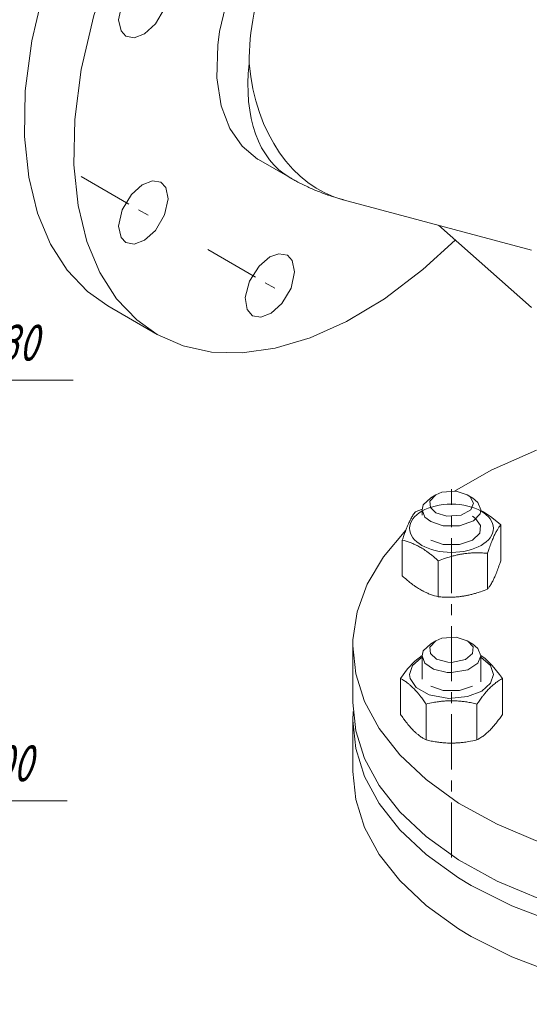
# Model space of a CAD drawing. Header units: millimetres. Extents: x 0 to 594, y 0 to 420.
# Tile 11 of 29: x 387 to 456, y 89 to 223. Entities that reach past the tile are written whole.
import ezdxf

# ---------------------------------------------------------------- set-up
doc = ezdxf.new("R2010")
doc.units = ezdxf.units.MM
doc.linetypes.add('K5LT_AXLED', pattern=[12, 7.5, -1.5, 1.5, -1.5])
doc.linetypes.add('K5LT_THIN', pattern=[0])
doc.layers.add('Системный слой', color=7, linetype='Continuous')
doc.layers.add('Системный слой (1)', color=251, linetype='Continuous', true_color=0x6c6c6c)
doc.styles.add('KDIMTEXTSTYLE', font='txt', dxfattribs={"width": 0.96, "oblique": 15, "height": 5})
doc.styles.add('KTEXTSTYLE', font='txt', dxfattribs={"width": 0.96, "height": 5})
doc.dimstyles.new('KDIMSTYLE (0.50)', dxfattribs={"dimtxt": 5, "dimasz": 1, "dimexe": 2, "dimexo": 0, "dimgap": 1, "dimtad": 1, "dimlfac": 2, "dimtxsty": 'KDIMTEXTSTYLE', "dimsah": 1, "dimcen": 0, "dimdle": 1, "dimadec": 0, "dimazin": 0, "dimtfac": 0.667, "dimtmove": 0, "dimatfit": 3, "dimfxl": 1, "dimtvp": 1, "dimtolj": 1, "dimtzin": 0, "dimarcsym": 0})

# ---------------------------------------------------------------- blocks, each defined once
blk = doc.blocks.new('D7')
at = {"layer": 'Системный слой (1)'}
for points in [[(298.28, 179.26), (294.01, 181.94), (297.44, 178.25), (297.48, 179.07)], [(332.56, 150.1), (329.12, 153.79), (329.09, 152.97), (328.29, 152.78)]]:
    blk.add_hatch(color=7, dxfattribs=at).paths.add_polyline_path(points)
at = {"layer": 'Системный слой (1)', "color": 7, "linetype": 'K5LT_THIN', "lineweight": 18, "true_color": 0xffffff}
for p, q in [((294.01, 181.94), (298.28, 179.26)), ((297.44, 178.25), (294.01, 181.94)), ((294.01, 181.94), (332.56, 150.1)), ((297.48, 179.07), (297.44, 178.25)), ((298.28, 179.26), (297.48, 179.07)), ((328.29, 152.78), (329.09, 152.97)), ((329.09, 152.97), (329.12, 153.79)), ((329.12, 153.79), (332.56, 150.1)), ((332.56, 150.1), (328.29, 152.78)), ((332.56, 150.1), (372.74, 116.92)), ((372.74, 116.92), (393.38, 116.92))]:
    blk.add_line(p, q, dxfattribs=at)
blk.add_wipeout([(374.74, 117.92), (374.74, 125.3), (390.71, 125.3), (390.71, 117.92)]).dxf.layer = 'Системный слой (1)'
at = {"layer": 'Системный слой (1)', "color": 7, "insert": (374.74, 124.51), "char_height": 5, "attachment_point": 1, "style": 'KTEXTSTYLE'}
blk.add_mtext('\\fArial|b0|c204|p34;\\H5.0;\\W1.000;\\Q15;\\fGOST Type AU|b0|i0|c204|p34;\\Q15;\\W0.960;DN100', dxfattribs=at)
blk = doc.blocks.new('KDIMARROW_01')
at = {"layer": 'Системный слой'}
blk.add_hatch(color=0, dxfattribs=at).paths.add_polyline_path([(-5, -0.66), (0, 0), (-5, 0.66), (-4.5, 0)])
at = {"layer": 'Системный слой', "color": 0, "linetype": 'K5LT_THIN', "lineweight": 18}
for p, q in [((-4.5, 0), (-5, 0.66)), ((-5, 0.66), (0, 0)), ((0, 0), (-5, -0.66)), ((-5, -0.66), (-4.5, 0))]:
    blk.add_line(p, q, dxfattribs=at)
at = {"layer": 'Системный слой (1)', "color": 0, "linetype": 'K5LT_THIN', "lineweight": 18}
blk.add_line((313.28, 166.02), (312.78, 166.02), dxfattribs=at)
blk = doc.blocks.new('D11')
at = {"layer": 'Системный слой (1)'}
for points in [[(353.04, 170.49), (357.91, 171.78), (352.87, 171.79), (353.45, 171.21)], [(273.7, 160.24), (273.12, 160.83), (273.53, 161.55), (268.65, 160.26)]]:
    blk.add_hatch(color=7, dxfattribs=at).paths.add_polyline_path(points)
at = {"layer": 'Системный слой (1)', "color": 7, "linetype": 'K5LT_THIN', "lineweight": 18, "true_color": 0xffffff}
for p, q in [((357.91, 171.78), (376.6, 174.19)), ((376.6, 174.19), (394.19, 174.19)), ((268.65, 160.26), (357.91, 171.78)), ((353.45, 171.21), (352.87, 171.79)), ((352.87, 171.79), (357.91, 171.78)), ((357.91, 171.78), (353.04, 170.49)), ((353.04, 170.49), (353.45, 171.21)), ((268.65, 160.26), (273.53, 161.55)), ((273.53, 161.55), (273.12, 160.83)), ((273.7, 160.24), (268.65, 160.26)), ((273.12, 160.83), (273.7, 160.24))]:
    blk.add_line(p, q, dxfattribs=at)
blk.add_wipeout([(378.6, 175.19), (378.6, 182.58), (391.65, 182.58), (391.65, 175.19)]).dxf.layer = 'Системный слой (1)'
at = {"layer": 'Системный слой (1)', "color": 7, "char_height": 5, "attachment_point": 1, "style": 'KTEXTSTYLE'}
for s, insert in [('\\fArial|b0|c204|p34;\\H5.0;\\W1.000;\\Q15;\\fGOST Type AU|b0|i0|c204|p34;\\Q15;\\W0.960;⌀', (378.6, 181.78)), ('\\fArial|b0|c204|p34;\\H5.0;\\W1.000;\\Q15;\\fGOST Type AU|b0|i0|c204|p34;\\Q15;\\W0.960;180', (381.91, 181.78))]:
    blk.add_mtext(s, dxfattribs=dict(at, insert=insert))
blk = doc.blocks.new('U203')
at = {"layer": 'Системный слой (1)', "color": 7, "linetype": 'K5LT_THIN', "lineweight": 18, "true_color": 0xffffff}
for p, q in [((457.25, 164.65), (451.06, 161.95)), ((451.06, 161.95), (446.07, 159.08)), ((439.45, 153.74), (436.41, 150.15)), ((436.41, 150.15), (434.21, 146.43)), ((434.21, 146.43), (432.83, 142.64)), ((432.83, 142.64), (432.27, 138.81)), ((432.27, 138.81), (432.25, 138.03)), ((432.25, 138.03), (432.65, 134.21)), ((432.65, 134.21), (433.85, 130.44)), ((433.85, 130.44), (435.84, 126.75)), ((435.84, 126.75), (438.63, 123.19)), ((438.63, 123.19), (442.23, 119.79)), ((442.23, 119.79), (446.65, 116.61)), ((446.65, 116.61), (451.89, 113.72)), ((451.89, 113.72), (457.95, 111.16)), ((513.79, 110.22), (520.44, 112.71)), ((520.44, 112.71), (521.91, 113.38)), ((457.95, 111.16), (464.82, 109.04)), ((506.27, 108.24), (513.79, 110.22)), ((464.82, 109.04), (472.46, 107.45)), ((472.46, 107.45), (480.73, 106.5)), ((498.04, 106.9), (506.27, 108.24)), ((480.73, 106.5), (489.38, 106.3)), ((489.38, 106.3), (498.04, 106.9))]:
    blk.add_line(p, q, dxfattribs=at)
blk = doc.blocks.new('U204')
at = {"layer": 'Системный слой (1)', "color": 7, "linetype": 'K5LT_THIN', "lineweight": 18, "true_color": 0xffffff}
for p, q in [((432.25, 130.28), (432.65, 126.46)), ((432.65, 126.46), (433.85, 122.68)), ((433.85, 122.68), (435.84, 118.99)), ((435.84, 118.99), (438.63, 115.43)), ((438.63, 115.43), (442.23, 112.03)), ((442.23, 112.03), (446.65, 108.86)), ((530.97, 111.01), (531.64, 111.52)), ((526.14, 107.82), (530.97, 111.01)), ((446.65, 108.86), (451.89, 105.96)), ((520.44, 104.96), (526.14, 107.82)), ((451.89, 105.96), (457.95, 103.41)), ((513.79, 102.47), (520.44, 104.96)), ((457.95, 103.41), (464.82, 101.28)), ((506.27, 100.48), (513.79, 102.47)), ((464.82, 101.28), (472.46, 99.69)), ((472.46, 99.69), (480.73, 98.75)), ((498.04, 99.14), (506.27, 100.48)), ((480.73, 98.75), (489.38, 98.55)), ((489.38, 98.55), (498.04, 99.14))]:
    blk.add_line(p, q, dxfattribs=at)
blk = doc.blocks.new('U205')
at = {"layer": 'Системный слой (1)', "color": 7, "linetype": 'K5LT_THIN', "lineweight": 18, "true_color": 0xffffff}
for p, q in [((432.29, 129.05), (432.25, 127.83)), ((432.25, 127.83), (432.65, 124.01)), ((432.65, 124.01), (433.85, 120.23)), ((433.85, 120.23), (435.84, 116.54)), ((435.84, 116.54), (438.63, 112.98)), ((438.63, 112.98), (442.23, 109.58)), ((532.46, 109.74), (534.77, 111.83)), ((442.23, 109.58), (446.65, 106.41)), ((527.94, 106.46), (532.46, 109.74)), ((446.65, 106.41), (448.36, 105.37)), ((522.52, 103.46), (527.94, 106.46)), ((448.36, 105.37), (453.88, 102.59)), ((516.19, 100.82), (522.52, 103.46)), ((453.88, 102.59), (460.23, 100.17)), ((508.96, 98.65), (516.19, 100.82)), ((460.23, 100.17), (467.37, 98.22)), ((467.37, 98.22), (475.25, 96.84)), ((500.94, 97.07), (508.96, 98.65)), ((475.25, 96.84), (483.69, 96.14)), ((492.39, 96.21), (500.94, 97.07)), ((483.69, 96.14), (492.39, 96.21))]:
    blk.add_line(p, q, dxfattribs=at)
blk = doc.blocks.new('U206')
at = {"layer": 'Системный слой (1)', "color": 7, "linetype": 'K5LT_THIN', "lineweight": 18, "true_color": 0xffffff}
for p, q in [((432.25, 120.89), (432.65, 117.07)), ((432.65, 117.07), (433.85, 113.29)), ((433.85, 113.29), (435.84, 109.6)), ((538.87, 109.92), (540.68, 113.36)), ((435.84, 109.6), (438.63, 106.04)), ((536.09, 106.28), (538.87, 109.92)), ((438.63, 106.04), (442.23, 102.64)), ((532.46, 102.8), (536.09, 106.28)), ((442.23, 102.64), (446.65, 99.47)), ((527.94, 99.52), (532.46, 102.8)), ((446.65, 99.47), (448.36, 98.43)), ((522.52, 96.52), (527.94, 99.52)), ((448.36, 98.43), (453.88, 95.65)), ((453.88, 95.65), (460.23, 93.23)), ((516.19, 93.88), (522.52, 96.52)), ((508.96, 91.71), (516.19, 93.88)), ((460.23, 93.23), (467.37, 91.28)), ((467.37, 91.28), (475.25, 89.9)), ((500.94, 90.13), (508.96, 91.71)), ((475.25, 89.9), (483.69, 89.2)), ((492.39, 89.27), (500.94, 90.13)), ((483.69, 89.2), (492.39, 89.27))]:
    blk.add_line(p, q, dxfattribs=at)
blk = doc.blocks.new('U221')
at = {"layer": 'Системный слой (1)', "color": 7, "linetype": 'K5LT_THIN', "lineweight": 18, "true_color": 0xffffff}
for p, q in [((444.61, 277.58), (439.87, 276.16)), ((449.09, 278.22), (444.61, 277.58)), ((453.28, 278.1), (449.09, 278.22)), ((457.15, 277.25), (453.28, 278.1)), ((460.66, 275.68), (457.15, 277.25)), ((439.87, 276.16), (434.91, 273.93)), ((461.86, 274.93), (460.66, 275.68)), ((434.91, 273.93), (433.16, 272.96)), ((433.16, 272.96), (427.98, 269.57)), ((427.98, 269.57), (422.72, 265.29)), ((422.72, 265.29), (417.46, 260.07)), ((417.46, 260.07), (412.32, 253.94)), ((412.32, 253.94), (407.5, 246.99)), ((407.5, 246.99), (403.21, 239.41)), ((403.21, 239.41), (399.68, 231.57)), ((399.68, 231.57), (397.04, 223.84)), ((397.04, 223.84), (395.3, 216.5)), ((395.3, 216.5), (394.42, 209.69)), ((394.42, 209.69), (394.31, 203.5)), ((394.31, 203.5), (394.89, 197.95)), ((394.89, 197.95), (396.09, 193.06)), ((396.09, 193.06), (397.85, 188.83)), ((441.78, 189.24), (446.19, 193.27)), ((436.54, 185.27), (441.78, 189.24)), ((397.85, 188.83), (400.12, 185.28)), ((400.12, 185.28), (402.86, 182.41)), ((431.41, 182.18), (436.54, 185.27)), ((402.86, 182.41), (405.66, 180.42)), ((426.45, 179.95), (431.41, 182.18)), ((405.66, 180.42), (409.17, 178.86)), ((421.71, 178.53), (426.45, 179.95)), ((409.17, 178.86), (413.03, 178.01)), ((417.22, 177.89), (421.71, 178.53)), ((413.03, 178.01), (417.22, 177.89))]:
    blk.add_line(p, q, dxfattribs=at)
blk = doc.blocks.new('U222')
at = {"layer": 'Системный слой (1)', "color": 7, "linetype": 'K5LT_THIN', "lineweight": 18, "true_color": 0xffffff}
for p, q in [((404.99, 201.34), (403.6, 200.8)), ((406.14, 201.13), (404.99, 201.34)), ((406.8, 200.42), (406.14, 201.13)), ((403.6, 200.8), (402.13, 199.47)), ((407.12, 198.89), (406.8, 200.42)), ((402.13, 199.47), (400.88, 197.36)), ((406.64, 196.68), (407.12, 198.89)), ((400.88, 197.36), (400.4, 195.15)), ((405.39, 194.57), (406.64, 196.68)), ((400.4, 195.15), (400.72, 193.62)), ((403.92, 193.24), (405.39, 194.57)), ((400.72, 193.62), (401.39, 192.91)), ((402.53, 192.7), (403.92, 193.24)), ((401.39, 192.91), (402.53, 192.7))]:
    blk.add_line(p, q, dxfattribs=at)
blk = doc.blocks.new('U223')
at = {"layer": 'Системный слой (1)', "color": 7, "linetype": 'K5LT_THIN', "lineweight": 18, "true_color": 0xffffff}
for p, q in [((420.98, 190.96), (419.51, 189.71)), ((422.21, 191.4), (420.98, 190.96)), ((423.36, 191.19), (422.21, 191.4)), ((424.02, 190.48), (423.36, 191.19)), ((424.34, 188.95), (424.02, 190.48)), ((419.51, 189.71), (418.21, 187.67)), ((423.86, 186.73), (424.34, 188.95)), ((418.21, 187.67), (417.63, 185.42)), ((422.61, 184.63), (423.86, 186.73)), ((417.63, 185.42), (417.88, 183.8)), ((417.88, 183.8), (418.61, 182.96)), ((421.14, 183.29), (422.61, 184.63)), ((418.61, 182.96), (419.75, 182.76)), ((419.75, 182.76), (421.14, 183.29))]:
    blk.add_line(p, q, dxfattribs=at)
blk = doc.blocks.new('U226')
at = {"layer": 'Системный слой (1)', "color": 7, "linetype": 'K5LT_THIN', "lineweight": 18, "true_color": 0xffffff}
for p, q in [((442.37, 282.1), (437.89, 281.46)), ((446.57, 281.98), (442.37, 282.1)), ((450.43, 281.13), (446.57, 281.98)), ((437.89, 281.46), (433.15, 280.04)), ((453.94, 279.56), (450.43, 281.13)), ((433.15, 280.04), (428.19, 277.8)), ((428.19, 277.8), (426.44, 276.84)), ((426.44, 276.84), (421.27, 273.45)), ((421.27, 273.45), (416, 269.16)), ((416, 269.16), (410.74, 263.95)), ((410.74, 263.95), (405.61, 257.82)), ((405.61, 257.82), (400.78, 250.86)), ((400.78, 250.86), (396.49, 243.29)), ((396.49, 243.29), (392.96, 235.45)), ((392.96, 235.45), (390.32, 227.72)), ((390.32, 227.72), (388.59, 220.37)), ((388.59, 220.37), (387.7, 213.57)), ((387.7, 213.57), (387.59, 207.37)), ((387.59, 207.37), (388.17, 201.83)), ((388.17, 201.83), (389.37, 196.94)), ((389.37, 196.94), (391.14, 192.71)), ((391.14, 192.71), (393.41, 189.16)), ((393.41, 189.16), (396.14, 186.28)), ((396.14, 186.28), (398.94, 184.3))]:
    blk.add_line(p, q, dxfattribs=at)
blk = doc.blocks.new('U228')
at = {"layer": 'Системный слой (1)', "color": 7, "linetype": 'K5LT_THIN', "lineweight": 18, "true_color": 0xffffff}
for p, q in [((404.99, 229.46), (403.6, 228.92)), ((406.14, 229.25), (404.99, 229.46)), ((403.6, 228.92), (402.13, 227.59)), ((406.78, 228.59), (406.14, 229.25)), ((407.12, 227.08), (406.78, 228.59)), ((402.13, 227.59), (400.88, 225.48)), ((406.64, 224.8), (407.12, 227.01)), ((407.12, 227.01), (407.12, 227.08)), ((400.88, 225.48), (400.4, 223.27)), ((405.39, 222.69), (406.64, 224.8)), ((400.4, 223.27), (400.72, 221.74)), ((403.92, 221.36), (405.39, 222.69)), ((400.72, 221.74), (401.39, 221.03)), ((402.53, 220.82), (403.92, 221.36)), ((401.39, 221.03), (402.53, 220.82))]:
    blk.add_line(p, q, dxfattribs=at)
blk = doc.blocks.new('U249')
at = {"layer": 'Системный слой (1)', "color": 7, "linetype": 'K5LT_THIN', "lineweight": 18, "true_color": 0xffffff}
for p, q in [((438.34, 252.69), (434.93, 251.44)), ((441.5, 253.15), (438.34, 252.69)), ((444.37, 252.87), (441.5, 253.15)), ((446.91, 251.87), (444.37, 252.87)), ((434.93, 251.44), (431.34, 249.36)), ((431.34, 249.36), (427.66, 246.41)), ((427.66, 246.41), (423.99, 242.56)), ((423.99, 242.56), (420.53, 237.83)), ((420.53, 237.83), (417.56, 232.46)), ((417.56, 232.46), (415.38, 226.9)), ((415.38, 226.9), (414.12, 221.65)), ((414.12, 221.65), (413.87, 219.78)), ((413.87, 219.78), (413.76, 215.33)), ((413.76, 215.33), (414.33, 211.56)), ((414.33, 211.56), (415.5, 208.45)), ((415.5, 208.45), (417.18, 206.03)), ((417.18, 206.03), (419.3, 204.3)), ((419.3, 204.3), (419.41, 204.24))]:
    blk.add_line(p, q, dxfattribs=at)
blk = doc.blocks.new('U268')
at = {"layer": 'Системный слой (1)', "color": 7, "linetype": 'K5LT_THIN', "lineweight": 18, "true_color": 0xffffff}
for p, q in [((443.56, 158.59), (442.75, 157.73)), ((444.37, 158.93), (443.56, 158.59)), ((446.31, 159.06), (444.37, 158.93)), ((447.8, 158.59), (446.31, 159.06)), ((448.22, 158.29), (447.8, 158.59)), ((448.67, 157.44), (448.22, 158.29)), ((442.75, 157.73), (442.82, 156.84)), ((448.32, 156.55), (448.67, 157.44)), ((442.82, 156.84), (443.56, 156.14)), ((443.56, 156.14), (445.04, 155.67)), ((445.04, 155.67), (446.99, 155.81)), ((446.99, 155.81), (448.32, 156.55))]:
    blk.add_line(p, q, dxfattribs=at)
blk = doc.blocks.new('U269')
at = {"layer": 'Системный слой (1)', "color": 7, "linetype": 'K5LT_THIN', "lineweight": 18, "true_color": 0xffffff}
for p, q in [((441.84, 157.21), (441.68, 156.55)), ((442.85, 158.18), (441.84, 157.21)), ((449.28, 157.55), (448.51, 158.18)), ((449.68, 156.55), (449.28, 157.55)), ((441.68, 156.55), (442.07, 155.55)), ((442.07, 155.55), (442.85, 154.92)), ((448.67, 155.02), (449.56, 156)), ((449.56, 156), (449.68, 156.55)), ((442.85, 154.92), (444.53, 154.34)), ((444.53, 154.34), (446.77, 154.33)), ((446.77, 154.33), (448.67, 155.02))]:
    blk.add_line(p, q, dxfattribs=at)
blk = doc.blocks.new('U270')
at = {"layer": 'Системный слой (1)', "color": 7, "linetype": 'K5LT_THIN', "lineweight": 18, "true_color": 0xffffff}
for p, q in [((449.68, 156.46), (450.05, 156.25)), ((450.05, 156.25), (450.96, 155.64)), ((450.96, 155.64), (451.85, 154.93)), ((451.85, 154.93), (452.37, 154.48))]:
    blk.add_line(p, q, dxfattribs=at)
blk = doc.blocks.new('U271')
at = {"layer": 'Системный слой (1)', "color": 7, "linetype": 'K5LT_THIN', "lineweight": 18, "true_color": 0xffffff}
for p, q in [((440.78, 156.27), (441.08, 156.38)), ((441.08, 156.38), (441.38, 156.5)), ((441.38, 156.5), (441.68, 156.6))]:
    blk.add_line(p, q, dxfattribs=at)
blk = doc.blocks.new('U272')
at = {"layer": 'Системный слой (1)', "color": 7, "linetype": 'K5LT_THIN', "lineweight": 18, "true_color": 0xffffff}
for p, q in [((448.95, 155.35), (448.51, 155.65)), ((449.62, 154.39), (448.95, 155.35)), ((449.51, 153.36), (449.62, 154.39)), ((448.51, 152.39), (449.51, 153.36)), ((442.85, 152.39), (444.53, 151.81)), ((444.53, 151.81), (446.77, 151.8)), ((446.77, 151.8), (448.51, 152.39))]:
    blk.add_line(p, q, dxfattribs=at)
blk = doc.blocks.new('U273')
at = {"layer": 'Системный слой (1)', "color": 7, "linetype": 'K5LT_THIN', "lineweight": 18, "true_color": 0xffffff}
for p, q in [((442.85, 138.3), (441.84, 137.33)), ((449.28, 137.66), (448.51, 138.3)), ((441.84, 137.33), (441.68, 136.67)), ((449.68, 136.67), (449.28, 137.66)), ((441.68, 136.67), (442.07, 135.67)), ((442.07, 135.67), (443.22, 134.84)), ((447.9, 134.74), (449.26, 135.64)), ((449.26, 135.64), (449.68, 136.67)), ((443.22, 134.84), (445.08, 134.38)), ((445.08, 134.38), (445.68, 134.36)), ((445.68, 134.36), (447.9, 134.74))]:
    blk.add_line(p, q, dxfattribs=at)
blk = doc.blocks.new('U274')
at = {"layer": 'Системный слой (1)', "color": 7, "linetype": 'K5LT_THIN', "lineweight": 18, "true_color": 0xffffff}
for p, q in [((443.56, 138.71), (442.75, 137.85)), ((444.37, 139.04), (443.56, 138.71)), ((446.31, 139.17), (444.37, 139.04)), ((447.8, 138.71), (446.31, 139.17)), ((447.89, 138.65), (447.8, 138.71)), ((448.6, 137.86), (447.89, 138.65)), ((442.75, 137.85), (442.82, 136.96)), ((442.82, 136.96), (443.65, 136.2)), ((447.56, 136.13), (448.54, 136.96)), ((448.54, 136.96), (448.6, 137.86)), ((443.65, 136.2), (445.19, 135.77)), ((445.19, 135.77), (445.68, 135.75)), ((445.68, 135.75), (447.56, 136.13))]:
    blk.add_line(p, q, dxfattribs=at)
blk = doc.blocks.new('U278')
at = {"layer": 'Системный слой (1)', "color": 7, "linetype": 'K5LT_THIN', "lineweight": 18, "true_color": 0xffffff}
for p, q in [((439.71, 134.87), (440.7, 135.93)), ((440.7, 135.93), (441.68, 136.7)), ((438.75, 133.55), (439.71, 134.87))]:
    blk.add_line(p, q, dxfattribs=at)
blk = doc.blocks.new('U279')
at = {"layer": 'Системный слой (1)', "color": 7, "linetype": 'K5LT_THIN', "lineweight": 18, "true_color": 0xffffff}
for p, q in [((449.68, 136.7), (450.24, 136.3)), ((450.24, 136.3), (451.22, 135.35)), ((451.22, 135.35), (452.2, 134.13)), ((452.2, 134.13), (452.61, 133.55))]:
    blk.add_line(p, q, dxfattribs=at)
blk = doc.blocks.new('U280')
at = {"layer": 'Системный слой (1)', "color": 7, "linetype": 'K5LT_THIN', "lineweight": 18, "true_color": 0xffffff}
for p, q in [((442.85, 132.5), (444.53, 131.92)), ((444.53, 131.92), (446.77, 131.91)), ((446.77, 131.91), (448.51, 132.5))]:
    blk.add_line(p, q, dxfattribs=at)
blk = doc.blocks.new('U281')
at = {"layer": 'Системный слой (1)', "color": 7, "linetype": 'K5LT_THIN', "lineweight": 18, "true_color": 0xffffff}
for p, q in [((440.37, 135.34), (441.54, 136.4)), ((441.54, 136.4), (441.68, 136.48)), ((449.68, 136.48), (450.98, 135.35)), ((439.98, 134.13), (440.37, 135.34)), ((440.06, 133.56), (439.98, 134.13)), ((451.38, 134.11), (450.97, 132.91)), ((450.98, 135.35), (451.38, 134.11)), ((440.88, 132.36), (440.06, 133.56)), ((450.97, 132.91), (449.79, 131.86)), ((442.65, 131.35), (440.88, 132.36)), ((449.79, 131.86), (447.86, 131.09)), ((445.29, 130.85), (442.65, 131.35)), ((447.86, 131.09), (445.29, 130.85))]:
    blk.add_line(p, q, dxfattribs=at)

msp = doc.modelspace()

# ---------------------------------------------------------------- linework, layer by layer
at = {"layer": 'Системный слой (1)', "color": 7, "linetype": 'K5LT_THIN', "lineweight": 18, "true_color": 0xffffff}
for p, q in [((419.4079, 204.2373), (423.6783, 201.7718)), ((430.9513, 198.7521), (456.5531, 191.8921)), ((443.9205, 195.277), (456.5531, 184.075)), ((443.5557, 158.5911), (442.8486, 158.1828)), ((447.7983, 158.5911), (448.5055, 158.1828)), ((441.677, 155.8102), (441.677, 156.5499)), ((449.677, 156.4623), (449.677, 156.5499)), ((452.3692, 149.5909), (452.3692, 154.475)), ((438.9849, 147.5203), (438.9849, 152.4045)), ((450.576, 145.7272), (450.576, 150.6113)), ((443.8839, 144.6919), (443.8839, 149.576)), ((443.5557, 138.7063), (442.8486, 138.298)), ((447.7983, 138.7063), (448.5055, 138.298)), ((432.2516, 130.2775), (432.2516, 138.0342)), ((441.677, 133.4711), (441.677, 136.665)), ((449.677, 133.0932), (449.677, 136.665)), ((438.7488, 128.6708), (438.7488, 133.5549)), ((452.6052, 128.6708), (452.6052, 133.5549)), ((442.2129, 125.2067), (442.2129, 130.0908)), ((449.1411, 125.2067), (449.1411, 130.0908)), ((432.2516, 120.8878), (432.2516, 127.828))]:
    msp.add_line(p, q, dxfattribs=at)
at = {"layer": 'Системный слой (1)', "color": 30, "linetype": 'K5LT_AXLED', "lineweight": 18, "true_color": 0xff8000}
for p, q in [((412.5315, 191.9555), (422.7131, 186.0771)), ((445.677, 109.1903), (445.677, 159.3664))]:
    msp.add_line(p, q, dxfattribs=at)
at = {"layer": 'Системный слой (1)', "color": 7, "linetype": 'K5LT_THIN', "lineweight": 18, "true_color": 0xffffff}
for centre, major_axis, ratio, start_param, end_param in [((437.7541, 225.3994), (-10.5763, -25.5335), 0.64688657, 3.22655188, 5.28520906), ((437.4283, 225.5875), (-13.75, -23.8157), 0.57735027, 5.37016829, 6.28318531), ((438.0688, 225.315), (-7.1175, -26.563), 0.70710678, 5.20024983, 6.28318531)]:
    msp.add_ellipse(centre, major_axis=major_axis, ratio=ratio, start_param=start_param, end_param=end_param, dxfattribs=at)
msp.add_ellipse((445.677, 154.0187), major_axis=(-5.7, 0), ratio=0.57735027, dxfattribs=at)
for points, knots in [([(423.6783, 201.7718), (423.6913, 201.7643), (423.7043, 201.7568), (423.7406, 201.7359), (423.764, 201.7225), (423.8342, 201.6823), (423.8811, 201.6557), (424.0219, 201.5761), (424.1161, 201.5235), (424.3995, 201.3674), (424.5895, 201.2652), (425.1601, 200.9663), (425.5437, 200.7755), (426.4075, 200.3684), (426.8895, 200.1564), (427.8642, 199.7578), (428.3568, 199.5713), (428.9391, 199.3682), (429.0244, 199.3389), (429.2284, 199.2699), (429.3472, 199.2305), (429.5744, 199.1567), (429.6828, 199.1222), (429.8901, 199.0575), (429.989, 199.0272), (430.1781, 198.9704), (430.2683, 198.9437), (430.4489, 198.8913), (430.5393, 198.8655), (430.6868, 198.8242), (430.7438, 198.8084), (430.8509, 198.7791), (430.9011, 198.7655), (430.9513, 198.7521)], [0, 0, 0, 0, 0.11950186, 0.11950186, 0.3346052, 0.3346052, 0.76481188, 0.76481188, 1.62522525, 1.62522525, 3.34605199, 3.34605199, 6.7638051, 6.7638051, 10.9638051, 10.9638051, 15.1638051, 15.1638051, 15.88329242, 15.88329242, 16.88147436, 16.88147436, 17.78891248, 17.78891248, 18.61385623, 18.61385623, 19.3638051, 19.3638051, 20.11375396, 20.11375396, 20.58538716, 20.58538716, 21, 21, 21, 21]), ([(438.9849, 152.4045), (439.0546, 152.618), (439.1566, 152.9228), (439.3303, 153.4175), (439.4752, 153.8085), (439.6257, 154.1872), (439.7509, 154.4857), (439.8768, 154.7672), (439.9813, 154.9848), (440.0716, 155.1635), (440.1677, 155.3456), (440.2933, 155.5669), (440.5033, 155.9058), (440.6641, 156.1264), (440.778, 156.2682)], [0, 0, 0, 0, 1.79292067, 2.60689452, 4.3966445, 5.4235888, 6.35058924, 7.49983039, 8.53318741, 8.9347975, 9.73445796, 10.91540832, 12.06338776, 15, 15, 15, 15]), ([(452.3692, 154.475), (452.2902, 154.3768), (452.1747, 154.2228), (452.0225, 153.9954), (451.9055, 153.8082), (451.8062, 153.6368), (451.7053, 153.4519), (451.6127, 153.2735), (451.5035, 153.0491), (451.3827, 152.7854), (451.2668, 152.5154), (451.1388, 152.1996), (450.9699, 151.7607), (450.7768, 151.2176), (450.6323, 150.7838), (450.576, 150.6113)], [0, 0, 0, 0, 2.16740212, 3.14326416, 4.10062144, 5.2997801, 5.78516139, 6.77396186, 7.74689331, 8.66319342, 9.9581603, 10.80659157, 12.05516695, 14.45325251, 16, 16, 16, 16]), ([(443.8839, 149.576), (443.6816, 149.7602), (443.4027, 150.0057), (442.9875, 150.3497), (442.6543, 150.6123), (442.2873, 150.8818), (441.9604, 151.1048), (441.6586, 151.2966), (441.3737, 151.4647), (441.1393, 151.5925), (440.8709, 151.7302), (440.5181, 151.8969), (439.8548, 152.1649), (439.3307, 152.3201), (438.9849, 152.4045)], [0, 0, 0, 0, 1.90502276, 2.60689452, 3.8443326, 4.96854384, 5.9570695, 6.81329934, 7.70142944, 8.53318741, 8.9347975, 10.13277608, 11.73854707, 15, 15, 15, 15]), ([(450.576, 150.6113), (450.3476, 150.6317), (450.0104, 150.6556), (449.5229, 150.6743), (449.1867, 150.6785), (448.791, 150.6737), (448.4749, 150.6611), (448.0984, 150.6354), (447.7171, 150.5997), (447.2474, 150.5374), (446.8572, 150.4693), (446.4605, 150.3893), (446.0442, 150.293), (445.4642, 150.1342), (444.7418, 149.9042), (444.2005, 149.7023), (443.8839, 149.576)], [0, 0, 0, 0, 1.78480478, 2.6182702, 3.75318462, 4.35691028, 5.63101635, 6.14673398, 7.19733448, 8.49980778, 9.67094573, 10.12610383, 11.48200355, 12.80861488, 14.52187185, 17, 17, 17, 17]), ([(450.576, 145.7272), (450.655, 145.8254), (450.7704, 145.9794), (450.9227, 146.2068), (451.0397, 146.394), (451.139, 146.5655), (451.2399, 146.7503), (451.3325, 146.9287), (451.4416, 147.1531), (451.5625, 147.4168), (451.6784, 147.6868), (451.8064, 148.0027), (451.9752, 148.4415), (452.1684, 148.9846), (452.3129, 149.4184), (452.3692, 149.5909)], [0, 0, 0, 0, 2.16740212, 3.14326416, 4.10062144, 5.2997801, 5.78516139, 6.77396186, 7.74689331, 8.66319342, 9.9581603, 10.80659157, 12.05516695, 14.45325251, 16, 16, 16, 16]), ([(438.9849, 147.5203), (439.1871, 147.3362), (439.4661, 147.0907), (439.8813, 146.7467), (440.2144, 146.484), (440.5814, 146.2146), (440.9084, 145.9915), (441.2102, 145.7998), (441.495, 145.6317), (441.7295, 145.5039), (441.9978, 145.3662), (442.3506, 145.1995), (443.014, 144.9315), (443.5381, 144.7763), (443.8839, 144.6919)], [0, 0, 0, 0, 1.90502276, 2.60689452, 3.8443326, 4.96854384, 5.9570695, 6.81329934, 7.70142944, 8.53318741, 8.9347975, 10.13277608, 11.73854707, 15, 15, 15, 15]), ([(443.8839, 144.6919), (444.1123, 144.6715), (444.4495, 144.6477), (444.9369, 144.6289), (445.2731, 144.6247), (445.6689, 144.6295), (445.985, 144.6421), (446.3614, 144.6679), (446.7428, 144.7035), (447.2124, 144.7659), (447.6027, 144.8339), (447.9994, 144.9139), (448.4156, 145.0103), (448.9957, 145.169), (449.7181, 145.399), (450.2593, 145.6009), (450.576, 145.7272)], [0, 0, 0, 0, 1.78480478, 2.6182702, 3.75318462, 4.35691028, 5.63101635, 6.14673398, 7.19733448, 8.49980778, 9.67094573, 10.12610383, 11.48200355, 12.80861488, 14.52187185, 17, 17, 17, 17]), ([(442.2129, 130.0908), (442.0783, 130.2889), (441.8812, 130.5709), (441.5877, 130.9696), (441.3435, 131.2867), (441.0896, 131.5969), (440.8584, 131.8629), (440.645, 132.0944), (440.438, 132.3052), (440.2408, 132.4933), (440.0207, 132.6903), (439.7758, 132.892), (439.4503, 133.1344), (439.1078, 133.3569), (438.8575, 133.4975), (438.7488, 133.5549)], [0, 0, 0, 0, 1.91244871, 2.78068749, 4.10062144, 5.2997801, 6.27754197, 7.2675193, 8.21485807, 9.10206657, 9.9581603, 11.22579665, 12.46383647, 14.45325251, 16, 16, 16, 16]), ([(452.6052, 133.5549), (452.4706, 133.4838), (452.2478, 133.3569), (451.9539, 133.1657), (451.7095, 132.9915), (451.5176, 132.8421), (451.3227, 132.6798), (451.1438, 132.522), (450.9329, 132.3219), (450.7309, 132.117), (450.5379, 131.9094), (450.3508, 131.6972), (450.1373, 131.4432), (449.7305, 130.9325), (449.3896, 130.4565), (449.1411, 130.0908)], [0, 0, 0, 0, 1.91244871, 3.14326416, 4.10062144, 5.2997801, 5.78516139, 6.77396186, 7.74689331, 8.66319342, 9.53045066, 10.38342183, 11.22579665, 12.46383647, 16, 16, 16, 16]), ([(449.1411, 130.0908), (448.9047, 130.1466), (448.5556, 130.2226), (447.9697, 130.3319), (447.4483, 130.4122), (446.9659, 130.4656), (446.5762, 130.4982), (446.1813, 130.5215), (445.6951, 130.5318), (445.2911, 130.5241), (444.8802, 130.5055), (444.4493, 130.4735), (443.8488, 130.4045), (443.1011, 130.2863), (442.5407, 130.1681), (442.2129, 130.0908)], [0, 0, 0, 0, 1.67981626, 2.46425431, 4.10062144, 5.2997801, 5.78516139, 6.77396186, 7.99981908, 9.10206657, 9.53045066, 10.80829449, 12.05516695, 13.66764409, 16, 16, 16, 16]), ([(438.7488, 128.6708), (438.8834, 128.4728), (439.0805, 128.1908), (439.374, 127.792), (439.6182, 127.475), (439.8722, 127.1647), (440.1033, 126.8987), (440.3167, 126.6672), (440.5238, 126.4565), (440.7209, 126.2683), (440.9411, 126.0713), (441.1859, 125.8696), (441.5115, 125.6272), (441.854, 125.4047), (442.1042, 125.2642), (442.2129, 125.2067)], [0, 0, 0, 0, 1.91244871, 2.78068749, 4.10062144, 5.2997801, 6.27754197, 7.2675193, 8.21485807, 9.10206657, 9.9581603, 11.22579665, 12.46383647, 14.45325251, 16, 16, 16, 16]), ([(449.1411, 125.2067), (449.2757, 125.2779), (449.4986, 125.4047), (449.7924, 125.5959), (450.0369, 125.7702), (450.2287, 125.9195), (450.4236, 126.0819), (450.6025, 126.2396), (450.8134, 126.4397), (451.0155, 126.6446), (451.2085, 126.8523), (451.3956, 127.0644), (451.609, 127.3184), (452.0158, 127.8291), (452.3567, 128.3051), (452.6052, 128.6708)], [0, 0, 0, 0, 1.91244871, 3.14326416, 4.10062144, 5.2997801, 5.78516139, 6.77396186, 7.74689331, 8.66319342, 9.53045066, 10.38342183, 11.22579665, 12.46383647, 16, 16, 16, 16]), ([(442.2129, 125.2067), (442.4494, 125.151), (442.7985, 125.075), (443.3843, 124.9657), (443.9058, 124.8854), (444.3881, 124.8319), (444.7779, 124.7994), (445.1727, 124.776), (445.6589, 124.7657), (446.0629, 124.7734), (446.4117, 124.7892), (446.7827, 124.8141), (447.3266, 124.8694), (448.1374, 124.9881), (448.7574, 125.1163), (449.1411, 125.2067)], [0, 0, 0, 0, 1.67981626, 2.46425431, 4.10062144, 5.2997801, 5.78516139, 6.77396186, 7.99981908, 9.10206657, 9.53045066, 10.38342183, 11.6431022, 13.2698425, 16, 16, 16, 16])]:
    msp.add_open_spline(points, degree=3, knots=knots, dxfattribs=at)

# ---------------------------------------------------------------- block references
at = {"layer": 'Системный слой (1)'}
for name in ['U249', 'U228', 'U222', 'U223', 'U203', 'U268', 'U269', 'U271', 'U272', 'U270', 'U273', 'U274', 'U278', 'U281', 'U279', 'U280', 'U204', 'U205', 'U206']:
    msp.add_blockref(name, (0, 0), dxfattribs=at)

# ---------------------------------------------------------------- dimensions: what is measured, and where the dimension line sits
at = {"layer": 'Системный слой (1)', "color": 7}
dim = msp.add_diameter_dim_2p(p1=(274.7304, 197.8563), p2=(351.8378, 134.1817), dimstyle='KDIMSTYLE (0.50)', override={"dimtih": 1, "dimtoh": 1, "dimpost": '\\fGOST Type AU|b0|c204|p34;\\H5.0;\\W0.960;\\Q15;<>', "dimblk1": 'KDIMARROW_01', "dimblk2": 'KDIMARROW_01', "dimclrt": 7, "dimtol": 1, "dimtp": 0, "dimtm": 0, "dimtdec": 5, "dimtmove": 1, "dimatfit": 2, "dimtolj": 1}, dxfattribs=at)
dim.commit()
dim.dimension.update_dxf_attribs({"geometry": 'D7', "text_midpoint": (374.7414, 116.9196), "dimtype": 163})

# ---------------------------------------------------------------- next in the draw order: linework, layer by layer
at = {"layer": 'Системный слой (1)', "color": 30, "linetype": 'K5LT_AXLED', "lineweight": 18, "true_color": 0xff8000}
msp.add_line((395.3107, 201.8979), (405.4923, 196.0195), dxfattribs=at)

# ---------------------------------------------------------------- next in the draw order: block references
at = {"layer": 'Системный слой (1)'}
msp.add_blockref('U226', (0, 0), dxfattribs=at)

# ---------------------------------------------------------------- next in the draw order: dimensions: what is measured, and where the dimension line sits
at = {"layer": 'Системный слой (1)', "color": 7}
dim = msp.add_diameter_dim_2p(p1=(224.025, 154.4942), p2=(402.5431, 177.5437), dimstyle='KDIMSTYLE (0.50)', override={"dimtih": 1, "dimtoh": 1, "dimpost": '\\fGOST Type AU|b0|c204|p34;\\H5.0;\\W0.960;\\Q15;<>', "dimblk1": 'KDIMARROW_01', "dimblk2": 'KDIMARROW_01', "dimclrt": 7, "dimtol": 1, "dimtp": 0, "dimtm": 0, "dimtdec": 5, "dimtmove": 1, "dimatfit": 2, "dimtolj": 1}, dxfattribs=at)
dim.commit()
dim.dimension.update_dxf_attribs({"geometry": 'D11', "text_midpoint": (378.5983, 174.1939), "dimtype": 163})

# ---------------------------------------------------------------- next in the draw order: linework, layer by layer
at = {"layer": 'Системный слой (1)', "color": 7, "linetype": 'K5LT_THIN', "lineweight": 18, "true_color": 0xffffff}
msp.add_line((398.9404, 184.2999), (405.6579, 180.4216), dxfattribs=at)

# ---------------------------------------------------------------- next in the draw order: block references
at = {"layer": 'Системный слой (1)'}
msp.add_blockref('U221', (0, 0), dxfattribs=at)

doc.saveas('drawing.dxf')
